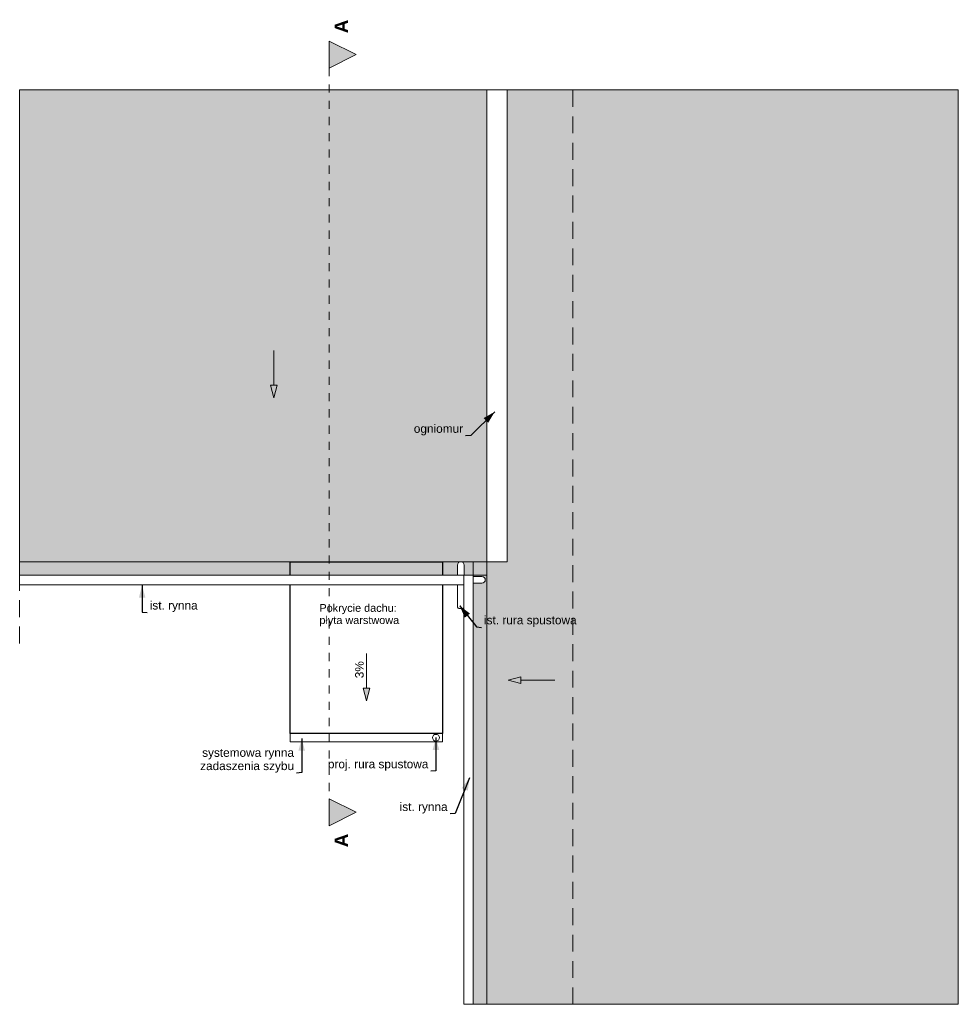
# Model space of a CAD drawing. Header units: centimetres. Extents: x -450 to 937, y -960 to 494.
import ezdxf

# ---------------------------------------------------------------- set-up
doc = ezdxf.new("R2010")
doc.units = ezdxf.units.CM
doc.header["$MEASUREMENT"] = 0
for name, pattern in [('Przerywana', [24, 12, -12]), ('Przerywana długa', [39, 25, -14]), ('Wipeout_Contour', [100, 0, -100])]:
    doc.linetypes.add(name, pattern=pattern)
for name, color, linetype in [('1', 7, 'Continuous'), ('220 - ŚCIANY WEWNĘTRZNE', 7, 'Continuous'), ('220-A Ściany', 7, 'Continuous'), ('270-Dachy Powłoki', 7, 'Continuous'), ('440-Stropy', 7, 'Continuous'), ('Nowe_1', 7, 'Continuous'), ('Nowe_220-A Ściany', 7, 'Continuous')]:
    doc.layers.add(name, color=color, linetype=linetype)
for name, color, linetype, lineweight, true_color in [('1_Nr_pióra__81', 7, 'Continuous', 13, 0x6a6a6a), ('220 - ŚCIANY WEWNĘTRZNE_Nr_pióra__87', 7, 'Continuous', 13, 0x6a6a6a), ('830-Teksty Etykiety_Nr_pióra__85', 7, 'Continuous', 13, 0x80c2ff), ('840-Znaczniki ogólne_Nr_pióra__5', 7, 'Continuous', 13, 0x40a5ff), ('Nowe_1_Nr_pióra__81', 7, 'Continuous', 13, 0x6a6a6a), ('Nowe_830-Teksty Etykiety_Nr_pióra__85', 7, 'Continuous', 13, 0x80c2ff)]:
    doc.layers.add(name, color=color, linetype=linetype, lineweight=lineweight, true_color=true_color)
for name, color, linetype, lineweight in [('220-A Ściany_Nr_pióra__120', 7, 'Continuous', 13), ('220-A Ściany_Nr_pióra__41', 7, 'Continuous', 15), ('270-Dachy Powłoki_Nr_pióra__19', 255, 'Continuous', 0), ('440-Stropy_Nr_pióra__120', 7, 'Continuous', 13), ('830-Teksty Etykiety_Nr_pióra__6', 5, 'Continuous', 13), ('Nowe_220-A Ściany_Nr_pióra__120', 7, 'Continuous', 13), ('Nowe_220-A Ściany_Nr_pióra__21', 7, 'Continuous', 25), ('Nowe_220-A Ściany_Nr_pióra__41', 7, 'Continuous', 15), ('Nowe_270-Dachy Powłoki_Nr_pióra__21', 7, 'Continuous', 25), ('Nowe_830-Teksty Etykiety_Nr_pióra__6', 5, 'Continuous', 13), ('Nowe_A-TABELKA_Nr_pióra__7', 7, 'Continuous', 13), ('Nowe_Bloki tekstowe_Nr_pióra__120', 7, 'Continuous', 13)]:
    doc.layers.add(name, color=color, linetype=linetype, lineweight=lineweight)
doc.styles.add('STYL_AUTOMATYCZNY_1', font='arial.ttf')
doc.styles.add('STYL_AUTOMATYCZNY_2', font='arial.ttf')
doc.styles.add('STYL_AUTOMATYCZNY_3', font='arial.ttf')
doc.dimstyles.new('STYL_AUTOMATYCZNY__1', dxfattribs={"dimtxt": 0.18, "dimasz": 18.24, "dimexe": 0.18, "dimexo": 0.0625, "dimgap": 0, "dimtad": 0, "dimtih": 1, "dimtoh": 1, "dimdec": 4, "dimzin": 0, "dimdsep": 46, "dimcen": 0.09, "dimadec": 0, "dimazin": 0, "dimtfac": 1, "dimtdec": 4, "dimtmove": 0, "dimatfit": 3, "dimldrblk": 'ARROWHEAD_5', "dimfxl": 1, "dimtolj": 1, "dimtzin": 0, "dimarcsym": 0})

# ---------------------------------------------------------------- blocks, each defined once
blk = doc.blocks.new('ARROWHEAD_5')
at = {"linetype": 'Continuous', "lineweight": 0}
blk.add_hatch(color=0, dxfattribs=at).paths.add_polyline_path([(-1, 0.2679), (0, 0), (-1, -0.2679)])
at = {"color": 0, "linetype": 'Continuous', "lineweight": 0}
blk.add_line((0, 0), (-1, 0), dxfattribs=at)

msp = doc.modelspace()

# ---------------------------------------------------------------- hatches: boundary and pattern name
at = {"layer": '220-A Ściany', "linetype": 'Continuous', "lineweight": 0, "true_color": 0x000000}
for points in [[(-74.2, -64.4), (-69.2, -45.7), (-79.2, -45.7)], [(272, -481.7), (290.7, -486.7), (290.7, -476.7)]]:
    msp.add_hatch(color=18, dxfattribs=at).paths.add_polyline_path(points)
at = {"layer": '840-Znaczniki ogólne_Nr_pióra__5', "linetype": 'Continuous', "lineweight": 13, "true_color": 0x40a5ff}
for points in [[(7.4, 462.6), (7.4, 422.6), (47.4, 442.6)], [(7.4, -696.7), (47.4, -676.7), (7.4, -656.7)]]:
    msp.add_hatch(color=161, dxfattribs=at).paths.add_polyline_path(points)
at = {"layer": 'Nowe_220-A Ściany', "linetype": 'Continuous', "lineweight": 0, "true_color": 0x000000}
msp.add_hatch(color=18, dxfattribs=at).paths.add_polyline_path([(62.6, -512.3), (67.6, -493.6), (57.6, -493.6)])

# ---------------------------------------------------------------- linework, layer by layer
at = {"layer": '220-A Ściany_Nr_pióra__120', "color": 7, "linetype": 'Przerywana długa', "lineweight": 13}
for p, q in [((-449.9, 390.4), (367.7, 390.4)), ((367.7, 390.4), (367.7, -960.5))]:
    msp.add_line(p, q, dxfattribs=at)
at = {"layer": '220-A Ściany_Nr_pióra__120', "color": 7, "linetype": 'Continuous', "lineweight": 13}
for p, q in [((-79.2, -45.7), (-69.2, -45.7)), ((-74.2, -64.4), (-79.2, -45.7)), ((-74.2, -64.4), (-69.2, -45.7)), ((272, -481.7), (290.7, -476.7)), ((290.7, -476.7), (290.7, -486.7)), ((272, -481.7), (290.7, -486.7))]:
    msp.add_line(p, q, dxfattribs=at)
at = {"layer": '220-A Ściany_Nr_pióra__41', "color": 7, "linetype": 'Continuous', "lineweight": 15}
for p, q in [((-74.2, 5.6), (-74.2, -45.7)), ((341.2, -481.7), (290.7, -481.7))]:
    msp.add_line(p, q, dxfattribs=at)
at = {"layer": '270-Dachy Powłoki_Nr_pióra__19', "color": 255, "linetype": 'Continuous', "lineweight": 0, "flags": 128}
for points in [[(-449.9, 390.4), (240.4, 390.4)], [(270.4, 390.4), (937.2, 390.4)], [(270.4, -306.5), (270.4, 390.4)], [(937.2, 390.4), (937.2, -960.5)]]:
    msp.add_lwpolyline(points, dxfattribs=at)
at = {"layer": '840-Znaczniki ogólne_Nr_pióra__5', "color": 161, "linetype": 'Continuous', "lineweight": 13, "true_color": 0x40a5ff, "flags": 128}
for points in [[(7.4, 462.6), (7.4, 422.6), (47.4, 442.6)], [(7.4, -696.7), (7.4, -656.7), (47.4, -676.7)]]:
    msp.add_lwpolyline(points, close=True, dxfattribs=at)
at = {"layer": 'Nowe_220-A Ściany_Nr_pióra__120', "color": 7, "linetype": 'Continuous', "lineweight": 13}
for p, q in [((57.6, -493.6), (67.6, -493.6)), ((62.6, -512.3), (57.6, -493.6)), ((62.6, -512.3), (67.6, -493.6))]:
    msp.add_line(p, q, dxfattribs=at)
at = {"layer": 'Nowe_220-A Ściany_Nr_pióra__41', "color": 7, "linetype": 'Continuous', "lineweight": 15}
msp.add_line((62.6, -442.3), (62.6, -493.6), dxfattribs=at)
at = {"layer": 'Nowe_270-Dachy Powłoki_Nr_pióra__21', "color": 7, "linetype": 'Continuous', "lineweight": 25, "flags": 128}
msp.add_lwpolyline([(175.1, -560.5), (-49.9, -560.5)], dxfattribs=at)

# ---------------------------------------------------------------- texts
at = {"layer": '830-Teksty Etykiety_Nr_pióra__6', "color": 5, "linetype": 'Continuous', "lineweight": 13, "char_height": 12.5, "style": 'STYL_AUTOMATYCZNY_1'}
for s, insert, attachment_point in [('\\A1;{\\pqr;\\fArial|b0|i0|c238|p0;\\W1.000000;ogniomur}', (205.4, -119.9), 9), ('\\A1;{\\pql;\\fArial|b0|i0|c238|p0;\\W1.000000;ist. \\fArial|b0|i0|c238|p0;\\W1.000000;rynna }', (-257.7, -381), 7), ('\\A1;{\\pqr;\\fArial|b0|i0|c238|p0;\\W1.000000;ist. \\fArial|b0|i0|c238|p0;\\W1.000000;rynna }', (182.5, -678.6), 9)]:
    msp.add_mtext(s, dxfattribs=dict(at, insert=insert, attachment_point=attachment_point))
at = {"layer": '840-Znaczniki ogólne_Nr_pióra__5', "color": 161, "lineweight": 13, "true_color": 0x40a5ff, "char_height": 20, "rotation": 90, "style": 'STYL_AUTOMATYCZNY_3'}
for s, insert, attachment_point in [('\\A1;{\\pqr;\\pt0;\\fArial|b1|i0|c238|p0;\\W1.000000;A}', (35.4, 494.4), 9), ('\\A1;{\\pql;\\pt0;\\fArial|b1|i0|c238|p0;\\W1.000000;A}', (35.4, -728.5), 7)]:
    msp.add_mtext(s, dxfattribs=dict(at, insert=insert, attachment_point=attachment_point))
at = {"layer": 'Nowe_830-Teksty Etykiety_Nr_pióra__6', "color": 5, "linetype": 'Continuous', "lineweight": 13, "insert": (-44.4, -618.2), "char_height": 12.5, "attachment_point": 9, "line_spacing_factor": 0.940384, "style": 'STYL_AUTOMATYCZNY_1'}
msp.add_mtext('\\A1;{\\pqr;\\fArial|b0|i0|c238|p0;\\W1.000000;systemowa rynna\\P\\pqr;\\fArial|b0|i0|c238|p0;\\W1.000000;zadaszenia szybu\\fArial|b0|i0|c238|p0;\\W1.000000; }', dxfattribs=at)
at = {"layer": 'Nowe_830-Teksty Etykiety_Nr_pióra__6', "color": 5, "linetype": 'Continuous', "lineweight": 13, "insert": (154.1, -615.5), "char_height": 12.5, "attachment_point": 9, "style": 'STYL_AUTOMATYCZNY_1'}
msp.add_mtext('\\A1;{\\pqr;\\fArial|b0|i0|c238|p0;\\W1.000000;proj. rura spustowa\\fArial|b0|i0|c238|p0;\\W1.000000; }', dxfattribs=at)
at = {"layer": 'Nowe_A-TABELKA_Nr_pióra__7', "color": 7, "linetype": 'Continuous', "lineweight": 13, "insert": (45.9, -466.1), "char_height": 12.5, "attachment_point": 2, "rotation": 90, "style": 'STYL_AUTOMATYCZNY_2'}
msp.add_mtext('\\A1;{\\pqc;\\fArial|b0|i0|c238|p0;\\W1.000000;3%}', dxfattribs=at)
at = {"layer": 'Nowe_Bloki tekstowe_Nr_pióra__120', "color": 7, "linetype": 'Continuous', "lineweight": 13, "insert": (-6.9, -369.1), "char_height": 11.5, "attachment_point": 1, "line_spacing_factor": 0.940384, "style": 'STYL_AUTOMATYCZNY_2'}
msp.add_mtext('\\A1;{\\pql;\\fArial|b0|i0|c238|p0;\\W1.000000;Pokrycie dachu: \\P\\pql;\\fArial|b0|i0|c238|p0;\\W1.000000;płyta warstwowa}', dxfattribs=at)

# ---------------------------------------------------------------- wipeouts: each hides what was drawn before it
at = {"color": 254, "linetype": 'Wipeout_Contour', "lineweight": 0, "ltscale": 15295.319627}
msp.add_wipeout([(207.1, -373.7), (207, -373.4), (206.8, -373), (206.4, -372.7), (205.9, -372.4), (205.3, -372.2), (204.6, -372), (203.8, -371.8), (203, -371.7), (202.1, -371.7), (201.2, -371.7), (200.4, -371.8), (199.6, -372), (198.9, -372.2), (198.3, -372.4), (197.8, -372.7), (197.4, -373), (197.2, -373.4), (197.1, -373.7), (197.2, -374.1), (197.4, -374.4), (197.8, -374.7), (198.3, -375), (198.9, -375.3), (199.6, -375.5), (200.4, -375.6), (201.2, -375.7), (202.1, -375.7), (203, -375.7), (203.8, -375.6), (204.6, -375.5), (205.3, -375.3), (205.9, -375), (206.4, -374.7), (206.8, -374.4), (207, -374.1)], dxfattribs=at).dxf.layer = '1'
at = {"color": 254, "linetype": 'Wipeout_Contour', "lineweight": 0, "ltscale": 1740.504055}
msp.add_wipeout([(-449.9, -326.5), (-49.9, -326.5), (-49.9, -306.5), (-449.9, -306.5)], dxfattribs=at).dxf.layer = '440-Stropy'
at = {"color": 254, "linetype": 'Wipeout_Contour', "lineweight": 0, "ltscale": 2775.203415}
msp.add_wipeout([(240.4, -960.5), (240.4, -326.5), (220.4, -326.5), (220.4, -960.5)], dxfattribs=at).dxf.layer = '440-Stropy'

# ---------------------------------------------------------------- next in the draw order: linework, layer by layer
at = {"layer": '1_Nr_pióra__81', "color": 251, "linetype": 'Continuous', "lineweight": 13, "true_color": 0x6a6a6a, "flags": 128}
msp.add_lwpolyline([(207.1, -373.7), (207, -374.1), (206.8, -374.4), (206.4, -374.7), (205.9, -375), (205.3, -375.3), (204.6, -375.5), (203.8, -375.6), (203, -375.7), (202.1, -375.7), (201.2, -375.7), (200.4, -375.6), (199.6, -375.5), (198.9, -375.3), (198.3, -375), (197.8, -374.7), (197.4, -374.4), (197.2, -374.1), (197.1, -373.7), (197.2, -373.4), (197.4, -373), (197.8, -372.7), (198.3, -372.4), (198.9, -372.2), (199.6, -372), (200.4, -371.8), (201.2, -371.7), (202.1, -371.7), (203, -371.7), (203.8, -371.8), (204.6, -372), (205.3, -372.2), (205.9, -372.4), (206.4, -372.7), (206.8, -373), (207, -373.4)], close=True, dxfattribs=at)
at = {"layer": '270-Dachy Powłoki_Nr_pióra__19', "color": 255, "linetype": 'Continuous', "lineweight": 0, "flags": 128}
for points in [[(-449.9, -326.5), (-449.9, 390.4)], [(937.2, -960.5), (220.4, -960.5)]]:
    msp.add_lwpolyline(points, dxfattribs=at)
at = {"layer": '440-Stropy_Nr_pióra__120', "color": 7, "linetype": 'Continuous', "lineweight": 13, "flags": 128}
for points in [[(-449.9, -326.5), (-49.9, -326.5), (-49.9, -306.5), (-449.9, -306.5)], [(240.4, -960.5), (240.4, -326.5), (220.4, -326.5), (220.4, -960.5)]]:
    msp.add_lwpolyline(points, close=True, dxfattribs=at)
at = {"layer": 'Nowe_270-Dachy Powłoki_Nr_pióra__21', "color": 7, "linetype": 'Continuous', "lineweight": 25, "flags": 128}
msp.add_lwpolyline([(-49.9, -560.5), (-49.9, -306.5)], dxfattribs=at)

# ---------------------------------------------------------------- next in the draw order: texts
at = {"layer": '830-Teksty Etykiety_Nr_pióra__6', "color": 5, "linetype": 'Continuous', "lineweight": 13, "insert": (236.3, -402.8), "char_height": 12.5, "attachment_point": 7, "style": 'STYL_AUTOMATYCZNY_1'}
msp.add_mtext('\\A1;{\\pql;\\fArial|b0|i0|c238|p0;\\W1.000000;ist. \\fArial|b0|i0|c238|p0;\\W1.000000;rura spustowa}', dxfattribs=at)

# ---------------------------------------------------------------- next in the draw order: wipeouts: each hides what was drawn before it
at = {"color": 254, "linetype": 'Wipeout_Contour', "lineweight": 0, "ltscale": 1518.497288}
msp.add_wipeout([(175.1, -326.5), (240.4, -326.5), (240.4, -306.5), (175.1, -306.5)], dxfattribs=at).dxf.layer = '440-Stropy'

# ---------------------------------------------------------------- next in the draw order: hatches: boundary and pattern name
at = {"layer": '270-Dachy Powłoki', "linetype": 'Continuous', "lineweight": 0, "true_color": 0xffffff}
for points in [[(240.4, 390.4), (-449.9, 390.4), (-449.9, -326.5), (240.4, -326.5)], [(220.4, -306.5), (220.4, -960.5), (937.2, -960.5), (937.2, 390.4), (270.4, 390.4), (270.4, -306.5)]]:
    msp.add_hatch(color=7, dxfattribs=at).paths.add_polyline_path(points)

# ---------------------------------------------------------------- next in the draw order: linework, layer by layer
at = {"layer": '270-Dachy Powłoki_Nr_pióra__19', "color": 255, "linetype": 'Continuous', "lineweight": 0, "flags": 128}
for points in [[(240.4, 390.4), (240.4, -326.5)], [(220.4, -306.5), (270.4, -306.5)], [(220.4, -960.5), (220.4, -306.5)], [(240.4, -326.5), (-449.9, -326.5)]]:
    msp.add_lwpolyline(points, dxfattribs=at)
at = {"layer": '440-Stropy_Nr_pióra__120', "color": 7, "linetype": 'Continuous', "lineweight": 13, "flags": 128}
msp.add_lwpolyline([(175.1, -326.5), (240.4, -326.5), (240.4, -306.5), (175.1, -306.5)], close=True, dxfattribs=at)
at = {"layer": 'Nowe_270-Dachy Powłoki_Nr_pióra__21', "color": 7, "linetype": 'Continuous', "lineweight": 25, "flags": 128}
for points in [[(-49.9, -306.5), (175.1, -306.5)], [(175.1, -306.5), (175.1, -560.5)]]:
    msp.add_lwpolyline(points, dxfattribs=at)

# ---------------------------------------------------------------- next in the draw order: wipeouts: each hides what was drawn before it
at = {"color": 254, "linetype": 'Wipeout_Contour', "lineweight": 0, "ltscale": 1592.492732}
msp.add_wipeout([(197.1, -373.7), (207.1, -373.7), (207.1, -311.5), (197.1, -311.5)], dxfattribs=at).dxf.layer = '1'
at = {"color": 254, "linetype": 'Wipeout_Contour', "lineweight": 0, "ltscale": 5696.561491}
msp.add_wipeout([(233.2, -328.4), (233.2, -328.4), (230.3, -329.4), (228.5, -331.9), (228.5, -334.9), (230.3, -337.4), (233.2, -338.4), (233.2, -338.4), (233.2, -338.4), (236.2, -337.4), (238, -334.9), (238, -331.9), (236.2, -329.4)], dxfattribs=at).dxf.layer = '1'
at = {"color": 254, "linetype": 'Wipeout_Contour', "lineweight": 0, "ltscale": 1731.435456}
msp.add_wipeout([(270.4, -306.5), (270.4, 390.4), (240.4, 390.4), (240.4, -306.5)], dxfattribs=at).dxf.layer = '220 - ŚCIANY WEWNĘTRZNE'
at = {"color": 254, "linetype": 'Wipeout_Contour', "lineweight": 0, "ltscale": 2323.232327}
msp.add_wipeout([(-49.9, -560.5), (-49.9, -572.5), (175.1, -572.5), (175.1, -560.5)], dxfattribs=at).dxf.layer = 'Nowe_1'

# ---------------------------------------------------------------- next in the draw order: linework, layer by layer
at = {"layer": '1_Nr_pióra__81', "color": 251, "linetype": 'Continuous', "lineweight": 13, "true_color": 0x6a6a6a, "flags": 128}
for points in [[(207.1, -311.5, -1), (197.1, -311.5, -1)], [(207.1, -311.5, -1), (197.1, -311.5, -1)], [(233.2, -328.4, -1), (233.2, -338.4, -1)]]:
    msp.add_lwpolyline(points, format="xyb", close=True, dxfattribs=at)
at = {"layer": '220 - ŚCIANY WEWNĘTRZNE_Nr_pióra__87', "color": 251, "linetype": 'Continuous', "lineweight": 13, "true_color": 0x6a6a6a, "flags": 128}
for points in [[(270.4, 390.4), (240.4, 390.4)], [(240.4, 390.4), (240.4, -306.5)], [(270.4, -306.5), (270.4, 390.4)], [(240.4, -306.5), (270.4, -306.5)]]:
    msp.add_lwpolyline(points, dxfattribs=at)
at = {"layer": 'Nowe_1_Nr_pióra__81', "color": 251, "linetype": 'Continuous', "lineweight": 13, "true_color": 0x6a6a6a, "flags": 128}
msp.add_lwpolyline([(-49.9, -560.5), (175.1, -560.5), (175.1, -572.5), (-49.9, -572.5)], close=True, dxfattribs=at)

# ---------------------------------------------------------------- next in the draw order: leaders
at = {"layer": '830-Teksty Etykiety_Nr_pióra__85', "color": 151, "linetype": 'Continuous', "lineweight": 13, "true_color": 0x80c2ff, "annotation_type": 0, "has_hookline": 1, "hookline_direction": 1, "text_width": 72.4}
msp.add_leader([(252.1, -85.1), (216.6, -119.9), (209, -120.6)], dimstyle='STYL_AUTOMATYCZNY__1', dxfattribs=at)
at = {"layer": 'Nowe_830-Teksty Etykiety_Nr_pióra__85', "color": 151, "linetype": 'Continuous', "lineweight": 13, "true_color": 0x80c2ff, "annotation_type": 0, "has_hookline": 1, "hookline_direction": 1, "text_width": 137.1}
msp.add_leader([(-33.1, -567.7), (-33.1, -618.2), (-40.8, -618.8)], dimstyle='STYL_AUTOMATYCZNY__1', dxfattribs=at)

# ---------------------------------------------------------------- next in the draw order: wipeouts: each hides what was drawn before it
at = {"color": 254, "linetype": 'Wipeout_Contour', "lineweight": 0, "ltscale": 5198.452719}
msp.add_wipeout([(197.1, -311.5), (197.1, -311.5), (198.1, -314.4), (200.6, -316.2), (203.7, -316.2), (206.2, -314.4), (207.1, -311.5), (207.1, -311.5), (207.1, -311.5), (206.2, -308.5), (203.7, -306.7), (200.6, -306.7), (198.1, -308.5)], dxfattribs=at).dxf.layer = '1'
at = {"color": 254, "linetype": 'Wipeout_Contour', "lineweight": 0, "ltscale": 5696.561491}
msp.add_wipeout([(233.2, -338.4), (233.2, -338.4), (236.2, -337.4), (238, -334.9), (238, -331.9), (236.2, -329.4), (233.2, -328.4), (233.2, -328.4), (233.2, -328.4), (230.3, -329.4), (228.5, -331.9), (228.5, -334.9), (230.3, -337.4)], dxfattribs=at).dxf.layer = '1'
at = {"color": 254, "linetype": 'Wipeout_Contour', "lineweight": 0, "ltscale": 8261.539188}
msp.add_wipeout([(160.3, -566.5), (160.3, -566.5), (161.3, -569.4), (163.8, -571.2), (166.8, -571.2), (169.3, -569.4), (170.3, -566.5), (170.3, -566.5), (170.3, -566.5), (169.3, -563.5), (166.8, -561.7), (163.8, -561.7), (161.3, -563.5)], dxfattribs=at).dxf.layer = 'Nowe_1'

# ---------------------------------------------------------------- next in the draw order: linework, layer by layer
at = {"layer": '1_Nr_pióra__81', "color": 251, "linetype": 'Continuous', "lineweight": 13, "true_color": 0x6a6a6a, "flags": 128}
for points in [[(197.1, -311.5, -1), (207.1, -311.5, -1)], [(207.1, -311.5, -1), (197.1, -311.5, -1)], [(207.1, -311.5, -1), (197.1, -311.5, -1)], [(233.2, -338.4, -1), (233.2, -328.4, -1)]]:
    msp.add_lwpolyline(points, format="xyb", close=True, dxfattribs=at)
at = {"layer": 'Nowe_1_Nr_pióra__81', "color": 251, "linetype": 'Continuous', "lineweight": 13, "true_color": 0x6a6a6a, "flags": 128}
msp.add_lwpolyline([(160.3, -566.5, -1), (170.3, -566.5, -1)], format="xyb", close=True, dxfattribs=at)
at = {"layer": 'Nowe_220-A Ściany_Nr_pióra__21', "color": 7, "linetype": 'Continuous', "lineweight": 25}
msp.add_line((175.1, -560.5), (-49.9, -560.5), dxfattribs=at)

# ---------------------------------------------------------------- next in the draw order: leaders
at = {"layer": 'Nowe_830-Teksty Etykiety_Nr_pióra__85', "color": 151, "linetype": 'Continuous', "lineweight": 13, "true_color": 0x80c2ff, "annotation_type": 0, "has_hookline": 1, "hookline_direction": 1, "text_width": 146.5}
msp.add_leader([(165.3, -566.5), (165.3, -615.5), (157.7, -616.2)], dimstyle='STYL_AUTOMATYCZNY__1', dxfattribs=at)

# ---------------------------------------------------------------- next in the draw order: wipeouts: each hides what was drawn before it
at = {"color": 254, "linetype": 'Wipeout_Contour', "lineweight": 0, "ltscale": 1522.903809}
msp.add_wipeout([(197.1, -311.5), (197.1, -333.6), (207.1, -333.6), (207.1, -311.5)], dxfattribs=at).dxf.layer = '1'
at = {"color": 254, "linetype": 'Wipeout_Contour', "lineweight": 0, "ltscale": 5696.561491}
msp.add_wipeout([(233.2, -338.4), (233.2, -338.4), (236.2, -337.4), (238, -334.9), (238, -331.9), (236.2, -329.4), (233.2, -328.4), (233.2, -328.4), (233.2, -328.4), (230.3, -329.4), (228.5, -331.9), (228.5, -334.9), (230.3, -337.4)], dxfattribs=at).dxf.layer = '1'

# ---------------------------------------------------------------- next in the draw order: linework, layer by layer
at = {"layer": '1_Nr_pióra__81', "color": 251, "linetype": 'Continuous', "lineweight": 13, "true_color": 0x6a6a6a, "flags": 128}
for points in [[(207.1, -333.6, -1), (197.1, -333.6, -1)], [(233.2, -338.4, -1), (233.2, -328.4, -1)]]:
    msp.add_lwpolyline(points, format="xyb", close=True, dxfattribs=at)

# ---------------------------------------------------------------- next in the draw order: wipeouts: each hides what was drawn before it
at = {"color": 254, "linetype": 'Wipeout_Contour', "lineweight": 0, "ltscale": 1522.903809}
msp.add_wipeout([(197.1, -311.5), (197.1, -333.6), (207.1, -333.6), (207.1, -311.5)], dxfattribs=at).dxf.layer = '1'

# ---------------------------------------------------------------- next in the draw order: linework, layer by layer
at = {"layer": '1_Nr_pióra__81', "color": 251, "linetype": 'Continuous', "lineweight": 13, "true_color": 0x6a6a6a}
for p, q in [((197.1, -373.7), (197.1, -311.5)), ((197.1, -333.6), (197.1, -311.5)), ((197.1, -333.6), (197.1, -311.5)), ((207.1, -311.5), (207.1, -373.7)), ((207.1, -311.5), (207.1, -333.6)), ((207.1, -311.5), (207.1, -333.6))]:
    msp.add_line(p, q, dxfattribs=at)
at = {"layer": '1_Nr_pióra__81', "color": 251, "linetype": 'Continuous', "lineweight": 13, "true_color": 0x6a6a6a, "flags": 128}
msp.add_lwpolyline([(207.1, -333.6, -1), (197.1, -333.6, -1)], format="xyb", close=True, dxfattribs=at)
msp.add_lwpolyline([(207.1, -333.6, -1), (197.1, -333.6, -1)], format="xyb", close=True, dxfattribs=at)

# ---------------------------------------------------------------- next in the draw order: wipeouts: each hides what was drawn before it
at = {"color": 254, "linetype": 'Wipeout_Contour', "lineweight": 0, "ltscale": 1605.519405}
msp.add_wipeout([(233.2, -328.4), (213.4, -328.4), (213.4, -338.4), (233.2, -338.4)], dxfattribs=at).dxf.layer = '1'

# ---------------------------------------------------------------- next in the draw order: wipeouts: each hides what was drawn before it
at = {"color": 254, "linetype": 'Wipeout_Contour', "lineweight": 0, "ltscale": 5541.977054}
msp.add_wipeout([(213.4, -338.4), (213.4, -338.4), (216.3, -337.4), (218.1, -334.9), (218.1, -331.9), (216.3, -329.4), (213.4, -328.4), (213.4, -328.4), (213.4, -328.4), (210.4, -329.4), (208.6, -331.9), (208.6, -334.9), (210.4, -337.4)], dxfattribs=at).dxf.layer = '1'

# ---------------------------------------------------------------- next in the draw order: linework, layer by layer
at = {"layer": '1_Nr_pióra__81', "color": 251, "linetype": 'Continuous', "lineweight": 13, "true_color": 0x6a6a6a, "flags": 128}
msp.add_lwpolyline([(213.4, -338.4, -1), (213.4, -328.4, -1)], format="xyb", close=True, dxfattribs=at)

# ---------------------------------------------------------------- next in the draw order: wipeouts: each hides what was drawn before it
at = {"color": 254, "linetype": 'Wipeout_Contour', "lineweight": 0, "ltscale": 1605.519405}
msp.add_wipeout([(233.2, -328.4), (213.4, -328.4), (213.4, -338.4), (233.2, -338.4)], dxfattribs=at).dxf.layer = '1'

# ---------------------------------------------------------------- next in the draw order: wipeouts: each hides what was drawn before it
at = {"color": 254, "linetype": 'Wipeout_Contour', "lineweight": 0, "ltscale": 5541.977054}
msp.add_wipeout([(213.4, -338.4), (213.4, -338.4), (216.3, -337.4), (218.1, -334.9), (218.1, -331.9), (216.3, -329.4), (213.4, -328.4), (213.4, -328.4), (213.4, -328.4), (210.4, -329.4), (208.6, -331.9), (208.6, -334.9), (210.4, -337.4)], dxfattribs=at).dxf.layer = '1'

# ---------------------------------------------------------------- next in the draw order: linework, layer by layer
at = {"layer": '1_Nr_pióra__81', "color": 251, "linetype": 'Continuous', "lineweight": 13, "true_color": 0x6a6a6a, "flags": 128}
msp.add_lwpolyline([(213.4, -338.4, -1), (213.4, -328.4, -1)], format="xyb", close=True, dxfattribs=at)

# ---------------------------------------------------------------- next in the draw order: wipeouts: each hides what was drawn before it
at = {"color": 254, "linetype": 'Wipeout_Contour', "lineweight": 0, "ltscale": 5541.977054}
msp.add_wipeout([(213.4, -338.4), (213.4, -338.4), (216.3, -337.4), (218.1, -334.9), (218.1, -331.9), (216.3, -329.4), (213.4, -328.4), (213.4, -328.4), (213.4, -328.4), (210.4, -329.4), (208.6, -331.9), (208.6, -334.9), (210.4, -337.4)], dxfattribs=at).dxf.layer = '1'

# ---------------------------------------------------------------- next in the draw order: linework, layer by layer
at = {"layer": '1_Nr_pióra__81', "color": 251, "linetype": 'Continuous', "lineweight": 13, "true_color": 0x6a6a6a}
for p, q in [((213.4, -328.4), (233.2, -328.4)), ((213.4, -328.4), (233.2, -328.4)), ((233.2, -338.4), (213.4, -338.4)), ((233.2, -338.4), (213.4, -338.4))]:
    msp.add_line(p, q, dxfattribs=at)
at = {"layer": '1_Nr_pióra__81', "color": 251, "linetype": 'Continuous', "lineweight": 13, "true_color": 0x6a6a6a, "flags": 128}
msp.add_lwpolyline([(213.4, -338.4, -1), (213.4, -328.4, -1)], format="xyb", close=True, dxfattribs=at)

# ---------------------------------------------------------------- next in the draw order: wipeouts: each hides what was drawn before it
at = {"color": 254, "linetype": 'Wipeout_Contour', "lineweight": 0, "ltscale": 1919.245698}
msp.add_wipeout([(220.4, -340.5), (220.4, -326.5), (-449.9, -326.5), (-449.9, -340.5)], dxfattribs=at).dxf.layer = '1'

# ---------------------------------------------------------------- next in the draw order: linework, layer by layer
at = {"layer": '1_Nr_pióra__81', "color": 251, "linetype": 'Continuous', "lineweight": 13, "true_color": 0x6a6a6a, "flags": 128}
msp.add_lwpolyline([(220.4, -340.5), (-449.9, -340.5), (-449.9, -326.5), (220.4, -326.5)], close=True, dxfattribs=at)
at = {"layer": '220-A Ściany_Nr_pióra__120', "color": 7, "linetype": 'Przerywana długa', "lineweight": 13}
msp.add_line((-449.9, -427.5), (-449.9, 390.4), dxfattribs=at)
at = {"layer": '840-Znaczniki ogólne_Nr_pióra__5', "color": 161, "linetype": 'Przerywana', "lineweight": 13, "true_color": 0x40a5ff}
msp.add_line((7.4, 422.6), (7.4, -656.7), dxfattribs=at)
at = {"layer": 'Nowe_220-A Ściany_Nr_pióra__21', "color": 7, "linetype": 'Continuous', "lineweight": 25}
for p, q in [((-49.9, -560.5), (-49.9, -340.5)), ((175.1, -340.9), (175.1, -560.5))]:
    msp.add_line(p, q, dxfattribs=at)

# ---------------------------------------------------------------- next in the draw order: leaders
at = {"layer": '830-Teksty Etykiety_Nr_pióra__85', "color": 151, "linetype": 'Continuous', "lineweight": 13, "true_color": 0x80c2ff, "annotation_type": 0, "has_hookline": 1, "hookline_direction": 0, "text_width": 68.9}
msp.add_leader([(-268.9, -341.6), (-268.9, -381), (-261.3, -381.7)], dimstyle='STYL_AUTOMATYCZNY__1', dxfattribs=at)

# ---------------------------------------------------------------- next in the draw order: wipeouts: each hides what was drawn before it
at = {"color": 254, "linetype": 'Wipeout_Contour', "lineweight": 0, "ltscale": 2748.297584}
msp.add_wipeout([(220.4, -326.5), (206.4, -326.5), (206.4, -960.5), (220.4, -960.5)], dxfattribs=at).dxf.layer = '1'

# ---------------------------------------------------------------- next in the draw order: linework, layer by layer
at = {"layer": '1_Nr_pióra__81', "color": 251, "linetype": 'Continuous', "lineweight": 13, "true_color": 0x6a6a6a, "flags": 128}
msp.add_lwpolyline([(220.4, -326.5), (220.4, -960.5), (206.4, -960.5), (206.4, -326.5)], close=True, dxfattribs=at)
at = {"layer": '220-A Ściany_Nr_pióra__120', "color": 7, "linetype": 'Przerywana długa', "lineweight": 13}
msp.add_line((206.4, -960.5), (367.7, -960.5), dxfattribs=at)

# ---------------------------------------------------------------- next in the draw order: leaders
at = {"layer": '830-Teksty Etykiety_Nr_pióra__85', "color": 151, "linetype": 'Continuous', "lineweight": 13, "true_color": 0x80c2ff, "annotation_type": 0, "has_hookline": 1}
for points, hookline_direction, text_width in [([(200.4, -371.9), (225, -402.8), (232.7, -403.7)], 0, 134.8), ([(214.7, -626), (193.7, -678.6), (186.1, -679.2)], 1, 68.9)]:
    msp.add_leader(points, dimstyle='STYL_AUTOMATYCZNY__1', dxfattribs=dict(at, hookline_direction=hookline_direction, text_width=text_width))

doc.saveas('drawing.dxf')
